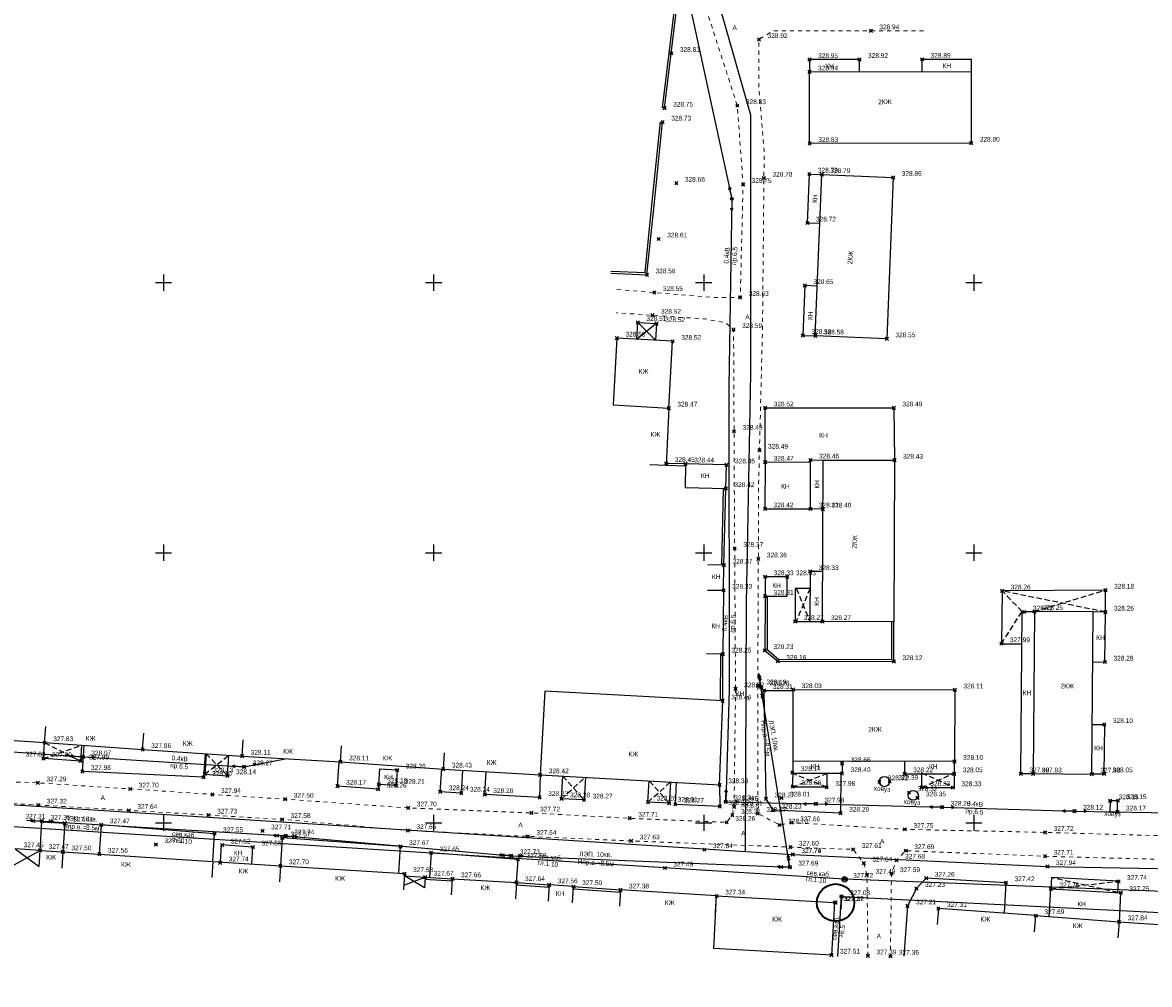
# Model space of a CAD drawing. Header units: metres. Extents: x 705573 to 711566, y 4301675 to 4311183.
# Tile 252 of 256: x 708502 to 708711, y 4310701 to 4310880. Entities that reach past the tile are written whole.
import ezdxf

# ---------------------------------------------------------------- set-up
doc = ezdxf.new("R2010")
doc.units = ezdxf.units.M
doc.header["$LTSCALE"] = 0.5
doc.header["$PDMODE"] = 35
doc.header["$PDSIZE"] = 0.3
for name, pattern in [('Auto_Street_NotBorder_Line_m1', [3, 1.5, -1.5]), ('ДОРОГИ_СТРОЯЩ', [9, 8, -1]), ('НАВЕС_ОПОРЫ', [3, 2, -1])]:
    doc.linetypes.add(name, pattern=pattern)
for name, color, linetype in [('(001) Сетка', 92, 'Continuous'), ('(004) Точки рельефа', 7, 'Continuous'), ('(007) Здания', 7, 'Continuous'), ('(011) Колодцы', 7, 'Continuous'), ('(017) Канализация', 33, 'KANALIS_K_1'), ('(019) Связь', 3, 'ИК_КАБ_СВЯЗИ'), ('(022) Возд. Линии', 7, 'Continuous'), ('(025) Дорога', 7, 'Continuous'), ('(027) Гидрография', 7, 'Continuous'), ('(040) Ограда', 7, 'Continuous')]:
    doc.layers.add(name, color=color, linetype=linetype)
doc.layers.add('AUTO#_ROADS_EXIST_L', color=7, linetype='Continuous', lineweight=15, true_color=0x000000)
doc.styles.add('BM-431', font='txt')
doc.styles.add('D-431', font='txt')
doc.styles.add('P-131', font='txt')
doc.styles.get("Standard").update_dxf_attribs({"font": 'times.ttf'})
doc.linetypes.add('KANALIS_K_1', pattern='A,1,[">",Standard,S=1.8,R=0,X=-0.9,Y=-0.9],3,-1,["К",Standard,S=1.8,R=0,X=-0.9,Y=-0.9],-1,10', length=16)
doc.linetypes.add('ИК_КАБ_СВЯЗИ', pattern='A,4,["o",Standard,S=0.5,R=0,X=0,Y=-0.125],4,-2', length=10)
doc.linetypes.add('ОГРАДА_ГЛИН', pattern='A,4,["|",Standard,S=0.8,R=0,X=0,Y=-0.8],0.5,["|",Standard,S=0.8,R=0,X=0,Y=-0.8],3.5', length=8)
doc.linetypes.add('ОГРАДА_М_1М', pattern='A,2.5,["о",Standard,S=1,R=0,X=0,Y=-0.35],0.5,["0",Standard,S=0.5,R=0,X=-0.3,Y=-0.25],2.5', length=5.5)

# ---------------------------------------------------------------- blocks, each defined once
blk = doc.blocks.new('strela1')
at = {"layer": '(022) Возд. Линии'}
for p, q in [((-2, 0), (-1.5, 0.25)), ((0, 0), (-2, 0)), ((-2, 0), (-1.5, -0.25)), ((-1.5, 0), (-1, 0.25)), ((-1.5, 0), (-1, -0.25))]:
    blk.add_line(p, q, dxfattribs=at)
blk = doc.blocks.new('strela2')
at = {"layer": '(022) Возд. Линии'}
for p, q in [((0, 0), (2, 0)), ((1.5, 0), (1, 0.25)), ((1.5, 0), (1, -0.25)), ((2, 0), (1.5, 0.25)), ((2, 0), (1.5, -0.25))]:
    blk.add_line(p, q, dxfattribs=at)
blk = doc.blocks.new('STOLB')
at = {"layer": '(022) Возд. Линии'}
blk.add_circle((0, 0), 0.25, dxfattribs=at)
blk = doc.blocks.new('S1')
at = {"layer": '(022) Возд. Линии'}
for p, q in [((-2, 0), (-1.5, 0.25)), ((-2, 0), (-1.5, -0.25)), ((0, 0), (-2, 0))]:
    blk.add_line(p, q, dxfattribs=at)
blk = doc.blocks.new('S2')
at = {"layer": '(022) Возд. Линии'}
for p, q in [((0, 0), (2, 0)), ((2, 0), (1.5, 0.25)), ((2, 0), (1.5, -0.25))]:
    blk.add_line(p, q, dxfattribs=at)
blk = doc.blocks.new('SS')
at = {"layer": '(022) Возд. Линии'}
blk.add_circle((0, 0), 0.25, dxfattribs=at)
blk = doc.blocks.new('sv')
at = {"layer": '(022) Возд. Линии'}
blk.add_circle((0, 0), 0.25, dxfattribs=at)
blk = doc.blocks.new('s3')
at = {"layer": '(022) Возд. Линии'}
h = blk.add_hatch(dxfattribs=at)
h.set_pattern_fill('ANSI31', color=256, scale=0.01, angle=180, style=0)
h.set_pattern_definition([(225, (0.1, 0), (0.02245064, -0.02245064), [])])
edge = h.paths.add_edge_path()
edge.add_arc((-1.9, 0), 0.1, 0, 360)
blk.add_lwpolyline([(0, 0), (-2, 0)], dxfattribs=at)
blk.add_circle((-1.9, 0), 0.1, dxfattribs=at)
blk = doc.blocks.new('s4')
at = {"layer": '(022) Возд. Линии'}
h = blk.add_hatch(dxfattribs=at)
h.set_pattern_fill('ANSI31', color=256, scale=0.01, style=0)
h.set_pattern_definition([(45, (-0.1, 0), (-0.02245064, 0.02245064), [])])
edge = h.paths.add_edge_path()
edge.add_arc((1.9, 0), 0.1, 0, 360)
blk.add_lwpolyline([(0, 0), (2, 0)], dxfattribs=at)
blk.add_circle((1.9, 0), 0.1, dxfattribs=at)
blk = doc.blocks.new('Setka')
at = {"layer": '(001) Сетка'}
for p, q in [((-1.5, 0), (1.5, 0)), ((0, 1.5), (0, -1.5))]:
    blk.add_line(p, q, dxfattribs=at)

msp = doc.modelspace()

# ---------------------------------------------------------------- linework, layer by layer
at = {"layer": '(007) Здания'}
for points in [[(708657.3, 4310870.41), (708657.3, 4310872.72), (708648.04, 4310872.7), (708648.05, 4310870.4)], [(708668.88, 4310870.44), (708668.88, 4310872.74), (708677.95, 4310872.75), (708677.95, 4310870.45)], [(708649.95, 4310842.34), (708647.65, 4310842.43), (708648.01, 4310851.5), (708650.31, 4310851.41)], [(708649.49, 4310830.77), (708647.18, 4310830.86), (708646.82, 4310821.62), (708649.12, 4310821.53)], [(708650.51, 4310789.49), (708648.21, 4310789.5), (708648.24, 4310798.57), (708650.54, 4310798.56)], [(708650.47, 4310777.91), (708648.16, 4310777.92), (708648.13, 4310768.67), (708650.44, 4310768.66)], [(708648.15, 4310774.77), (708645.41, 4310774.78), (708645.39, 4310768.68), (708648.13, 4310768.67)]]:
    msp.add_lwpolyline(points, dxfattribs=at)
for points in [[(708677.98, 4310857.22), (708648.07, 4310857.16), (708648.05, 4310870.4), (708677.95, 4310870.45)], [(708663.54, 4310850.88), (708662.35, 4310821), (708649.12, 4310821.53), (708650.31, 4310851.41)], [(708648.21, 4310789.5), (708648.24, 4310798.13), (708639.83, 4310798.16), (708639.8, 4310789.53)], [(708663.77, 4310798.52), (708663.68, 4310768.62), (708650.44, 4310768.66), (708650.54, 4310798.56)], [(708639.83, 4310776.97), (708639.81, 4310773.37), (708643.92, 4310773.35), (708643.93, 4310776.95)]]:
    msp.add_lwpolyline(points, close=True, dxfattribs=at)
for points, elevation in [([(708616.09, 4310820.92), (708616.27, 4310824.02), (708619.74, 4310823.82), (708619.56, 4310820.72)], 327.53), ([(708702.81, 4310770.41), (708702.84, 4310774.49), (708683.69, 4310774.33), (708683.56, 4310764.57), (708687.33, 4310764.54)], 327.99), ([(708689.45, 4310740.46), (708687.14, 4310740.48), (708687.38, 4310770.55), (708689.68, 4310770.53)], 327.99), ([(708700.46, 4310761.18), (708702.73, 4310761.17), (708702.8, 4310770.43), (708700.53, 4310770.45)], 328.25), ([(708700.37, 4310749.62), (708702.62, 4310749.61), (708702.55, 4310740.41), (708700.3, 4310740.43)], 327.98), ([(708513.29, 4310745.77), (708513.09, 4310742.85), (708506.27, 4310743.32), (708506.47, 4310746.25)], 327.53), ([(708536.36, 4310744.19), (708536.1, 4310740.41), (708540.31, 4310740.12), (708540.58, 4310743.91)], 328.13), ([(708654.06, 4310742.82), (708654.06, 4310740.52), (708644.99, 4310740.53), (708644.99, 4310742.83)], 328.03), ([(708665.64, 4310742.8), (708665.64, 4310740.49), (708674.89, 4310740.47), (708674.9, 4310742.78)], 328.03), ([(708606.55, 4310739.83), (708606.31, 4310735.64), (708602.15, 4310735.87), (708602.38, 4310740.06)], 328.28), ([(708622.29, 4310738.96), (708622.07, 4310735.02), (708618.14, 4310735.23), (708618.36, 4310739.18)], 328.26), ([(708651.22, 4310740.52), (708651.22, 4310737.98), (708644.87, 4310737.99), (708644.99, 4310740.53)], 328.11), ([(708668.8, 4310740.67), (708668.8, 4310737.93), (708674.9, 4310737.93), (708674.91, 4310740.66)], 328.11), ([(708544.81, 4310723.8), (708545.01, 4310726.93), (708539.13, 4310727.32), (708538.93, 4310724.18)], 327.47), ([(708705.11, 4310718.51), (708705.22, 4310720.58), (708692.81, 4310721.26), (708692.7, 4310719.19)], 327.75), ([(708692.42, 4310714.04), (708692.7, 4310719.19), (708705.63, 4310718.48), (708705.33, 4310713.09)], 327.75)]:
    msp.add_lwpolyline(points, dxfattribs=dict(at, elevation=elevation))
at = {"layer": '(007) Здания', "flags": 128}
for points, elevation in [([(708619.74, 4310823.82), (708616.09, 4310820.92)], 327.53), ([(708616.27, 4310824.02), (708619.56, 4310820.72)], 327.53), ([(708621.99, 4310808.18), (708621.99, 4310808.18), (708621.5, 4310797.53), (708618.51, 4310797.67)], 327.53), ([(708632.15, 4310774.45), (708632.2, 4310779.1), (708629.2, 4310779.14)], 327.53), ([(708629.15, 4310774.49), (708632.15, 4310774.45), (708632, 4310762.65), (708629, 4310762.69)], 327.53), ([(708488.75, 4310747.43), (708506.47, 4310746.25), (708506.67, 4310749.24)], 327.53), ([(708506.47, 4310746.25), (708524.61, 4310744.98), (708524.82, 4310747.98)], 327.53), ([(708524.61, 4310744.98), (708543.01, 4310743.75), (708543.21, 4310746.74)], 327.53), ([(708543.01, 4310743.75), (708561.24, 4310742.68), (708561.42, 4310745.68)], 327.53), ([(708561.24, 4310742.68), (708580.27, 4310741.36), (708580.48, 4310744.35)], 327.53), ([(708580.27, 4310741.36), (708598.2, 4310740.29), (708598.2, 4310740.29)], 327.53), ([(708500.8, 4310723.61), (708505.63, 4310726.31), (708500.99, 4310726.6), (708505.44, 4310723.31)], 327.23), ([(708505.44, 4310723.31), (708505.63, 4310726.31), (708509.84, 4310726.04), (708509.65, 4310723.04)], 327.47), ([(708509.84, 4310726.04), (708537.59, 4310724.27), (708537.4, 4310721.27)], 327.47), ([(708537.59, 4310724.27), (708550.1, 4310723.47), (708549.91, 4310720.47)], 327.47), ([(708550.1, 4310723.47), (708573.08, 4310722), (708572.89, 4310719.01)], 327.47), ([(708572.95, 4310719.85), (708576.89, 4310721.35)], 327.47), ([(708573.06, 4310721.6), (708576.89, 4310721.35), (708576.76, 4310719.36), (708573.06, 4310721.6)], 327.47), ([(708581.78, 4310718.06), (708581.96, 4310721.05), (708593.79, 4310720.35), (708593.62, 4310717.36)], 327.47), ([(708604.17, 4310716.61), (708604.38, 4310719.6), (708599.86, 4310719.92), (708599.65, 4310716.93)], 327.47), ([(708630.66, 4310714.88), (708630.85, 4310717.87), (708613.04, 4310718.99), (708612.85, 4310716)], 327.38), ([(708689.71, 4310711.24), (708689.93, 4310714.23), (708671.89, 4310715.56), (708671.67, 4310712.57)], 327.84), ([(708689.93, 4310714.23), (708705.33, 4310713.09), (708705.11, 4310710.1)], 327.84), ([(708705.33, 4310713.09), (708730.02, 4310711.43), (708729.82, 4310708.43)], 327.75)]:
    msp.add_lwpolyline(points, dxfattribs=dict(at, elevation=elevation))
at = {"layer": '(007) Здания'}
for points, elevation in [([(708621.99, 4310808.18), (708622.71, 4310820.54), (708612.4, 4310821.14), (708611.68, 4310808.78)], 327.53), ([(708632.55, 4310793.28), (708632.66, 4310797.66), (708625.11, 4310797.84), (708625.01, 4310793.47)], 327.53), ([(708689.68, 4310770.53), (708689.45, 4310740.51), (708700.3, 4310740.43), (708700.53, 4310770.45)], 328.25), ([(708645.01, 4310756.07), (708674.92, 4310756.02), (708674.9, 4310742.78), (708644.99, 4310742.83)], 328.03), ([(708598.2, 4310740.29), (708631.41, 4310738.46), (708631.97, 4310753.97), (708599.05, 4310755.79)], 327.53), ([(708571.74, 4310741.19), (708571.54, 4310738.3), (708568.31, 4310738.52), (708568.51, 4310741.41)], 328.26), ([(708630.85, 4310717.87), (708652.64, 4310716.67), (708652.1, 4310706.93), (708630.32, 4310708.13)], 327.34)]:
    msp.add_lwpolyline(points, close=True, dxfattribs=dict(at, elevation=elevation))
at = {"layer": '(007) Здания', "flags": 128}
msp.add_lwpolyline([(708639.83, 4310798.16), (708639.83, 4310808.22), (708663.65, 4310808.22), (708663.77, 4310798.52)], dxfattribs=at)
at = {"layer": '(007) Здания', "linetype": 'НАВЕС_ОПОРЫ'}
for points, elevation in [([(708648.15, 4310774.77), (708645.58, 4310768.66)], 0.08), ([(708645.6, 4310774.76), (708648.13, 4310768.67)], 0.08), ([(708687.38, 4310770.55), (708683.69, 4310774.33)], 327.99), ([(708702.8, 4310770.43), (708683.69, 4310774.33)], 328.25), ([(708689.68, 4310770.53), (708702.84, 4310774.49)], 327.99), ([(708683.56, 4310764.57), (708687.38, 4310770.55)], 327.99), ([(708506.27, 4310743.32), (708513.29, 4310745.77)], 327.53), ([(708506.47, 4310746.25), (708513.09, 4310742.85)], 327.53), ([(708536.1, 4310740.41), (708540.58, 4310743.91)], 328.13), ([(708536.36, 4310744.19), (708540.31, 4310740.12)], 328.13), ([(708602.15, 4310735.87), (708606.55, 4310739.83)], 328.28), ([(708602.38, 4310740.06), (708606.31, 4310735.64)], 328.28), ([(708622.07, 4310735.02), (708618.36, 4310739.18)], 328.26), ([(708644.87, 4310737.99), (708651.22, 4310740.52)], 328.11), ([(708651.22, 4310737.98), (708644.99, 4310740.53)], 328.11), ([(708668.8, 4310740.67), (708674.9, 4310737.93)], 328.11), ([(708668.8, 4310737.93), (708674.91, 4310740.66)], 328.11), ([(708618.14, 4310735.23), (708622.29, 4310738.96)], 328.26), ([(708692.7, 4310719.19), (708705.22, 4310720.58)], 327.75), ([(708705.11, 4310718.51), (708692.81, 4310721.26)], 327.75)]:
    msp.add_lwpolyline(points, dxfattribs=dict(at, elevation=elevation))
at = {"layer": '(011) Колодцы', "elevation": 327.49}
for points in [[(708654.54, 4310720.95), (708654.11, 4310720.7)], [(708654.54, 4310720.95), (708654.54, 4310721.45)], [(708654.54, 4310720.95), (708654.98, 4310720.7)]]:
    msp.add_lwpolyline(points, dxfattribs=at)
at = {"layer": '(011) Колодцы'}
msp.add_circle((708654.54, 4310720.95, 327.49), 0.5, dxfattribs=at)
at = {"layer": '(017) Канализация', "linetype": 'KANALIS_K_1', "flags": 128}
msp.add_lwpolyline([(708586.45, 4311027.01), (708597.44, 4310984.86), (708607.35, 4310957.03), (708616.68, 4310926.65), (708623.15, 4310907.39), (708631.86, 4310880.84), (708637.13, 4310862.47), (708637.13, 4310814.53), (708636.31, 4310772.09), (708636.16, 4310726.13)], dxfattribs=at)
at = {"layer": '(017) Канализация', "linetype": 'KANALIS_K_1', "elevation": 327.94, "flags": 128}
msp.add_lwpolyline([(708378.1, 4310845.98), (708372.87, 4310784.1), (708369.62, 4310743.16), (708644.93, 4310725.57), (708692.08, 4310723.32), (708746.15, 4310722.33), (708878.28, 4310715.98)], dxfattribs=at)
at = {"layer": '(019) Связь', "elevation": 327.49, "flags": 128}
msp.add_lwpolyline([(708847.34, 4310713.49), (708654.54, 4310720.95), (708654.54, 4310720.95), (708376.16, 4310738.5), (708358.89, 4310739.3)], dxfattribs=at)
at = {"layer": '(019) Связь', "color": 0, "linetype": 'Continuous', "elevation": 325.73, "flags": 128}
msp.add_lwpolyline([(708653.29, 4310706.68), (708653.96, 4310717.75), (708849.35, 4310707.95)], dxfattribs=at)
at = {"layer": '(022) Возд. Линии', "flags": 128}
for points, elevation in [([(708636.21, 4311071.69), (708573.83, 4311049.49), (708585.93, 4311014.66), (708595.33, 4310977.45), (708607.07, 4310943.14), (708624.51, 4310888.97), (708633.69, 4310846.91), (708633.11, 4310812.11), (708633.17, 4310755.94), (708632.53, 4310735.31), (708649.22, 4310734.91), (708672.57, 4310734.29), (708697.09, 4310733.57), (708718.38, 4310733.2), (708749.36, 4310732.3), (708776.97, 4310731.53), (708807.7, 4310730.49), (708839.1, 4310729.9), (708840.03, 4310756.15)], 328.34), ([(708503.1, 4310731.89), (708505.97, 4310731.71), (708551.09, 4310728.98), (708592.84, 4310725.32), (708644.38, 4310723.22), (708639.06, 4310756.57), (708638.66, 4310759.13)], 328.26), ([(708400.13, 4310717.96), (708400.89, 4310735.33), (708413.34, 4310750.76), (708513.52, 4310743.62), (708543.41, 4310741.79), (708551, 4310743.28)], 328.27)]:
    msp.add_lwpolyline(points, dxfattribs=dict(at, elevation=elevation))
at = {"layer": '(027) Гидрография', "color": 0, "linetype": 'ByBlock', "elevation": 328.17}
msp.add_lwpolyline([(708705.04, 4310733.43), (708705.08, 4310735.46), (708703.67, 4310735.49), (708703.63, 4310733.46)], close=True, dxfattribs=at)
at = {"layer": '(027) Гидрография', "color": 0, "linetype": 'ByBlock'}
for centre, radius in [((708661.93, 4310739.05, 328.32), 0.953), ((708667.23, 4310736.5, 328.32), 0.923)]:
    msp.add_circle(centre, radius, dxfattribs=at)
at = {"layer": '(040) Ограда', "linetype": 'ОГРАДА_ГЛИН', "flags": 128}
for points in [[(708620.82, 4310863.74), (708623.31, 4310884.03), (708623.49, 4310886.05), (708622.36, 4310890.95)], [(708611.27, 4310833.53), (708617.6, 4310833.25), (708618.88, 4310845.72), (708620.46, 4310861.17)], [(708640.21, 4310773.36), (708640.18, 4310763.48), (708642.31, 4310761.71), (708663.26, 4310761.66), (708663.28, 4310768.62)]]:
    msp.add_lwpolyline(points, dxfattribs=at)
at = {"layer": '(040) Ограда', "flags": 128}
for points in [[(708621.21, 4310863.69), (708623.7, 4310883.99), (708623.89, 4310886.08), (708622.75, 4310891.04)], [(708611.25, 4310833.13), (708617.96, 4310832.83), (708619.28, 4310845.68), (708620.86, 4310861.12)], [(708639.81, 4310773.37), (708639.78, 4310763.29), (708642.16, 4310761.31), (708663.66, 4310761.26), (708663.68, 4310768.62)]]:
    msp.add_lwpolyline(points, dxfattribs=at)
at = {"layer": '(040) Ограда', "linetype": 'ОГРАДА_ГЛИН', "flags": 128}
for points, elevation in [([(708625.1, 4310797.44), (708621.5, 4310797.53)], 327.53), ([(708625.11, 4310797.84), (708621.52, 4310797.93)], 327.53), ([(708631.8, 4310779.11), (708632.15, 4310793.29)], 327.53), ([(708631.57, 4310753.98), (708631.6, 4310762.65)], 327.53), ([(708576.89, 4310721.35), (708581.96, 4310721.05)], 327.47), ([(708593.79, 4310720.35), (708599.86, 4310719.92)], 327.47), ([(708604.38, 4310719.6), (708613.04, 4310718.99)], 327.47)]:
    msp.add_lwpolyline(points, dxfattribs=dict(at, elevation=elevation))
at = {"layer": '(040) Ограда', "flags": 128}
for points, elevation in [([(708632.2, 4310779.1), (708632.55, 4310793.28)], 327.53), ([(708631.97, 4310753.97), (708632, 4310762.65)], 327.53), ([(708576.86, 4310720.95), (708581.93, 4310720.65)], 327.47), ([(708593.76, 4310719.95), (708599.83, 4310719.52)], 327.47), ([(708604.35, 4310719.2), (708613.02, 4310718.59)], 327.47)]:
    msp.add_lwpolyline(points, dxfattribs=dict(at, elevation=elevation))
at = {"layer": '(040) Ограда', "linetype": 'ОГРАДА_М_1М', "flags": 128}
for points, elevation in [([(708653.81, 4310740.52), (708653.8, 4310733.19), (708641.29, 4310733.76), (708639.99, 4310735.83), (708639.67, 4310755.91), (708645.01, 4310755.9)], 328.31), ([(708536.18, 4310744.2), (708535.89, 4310739.83), (708513.45, 4310740.92), (708513.78, 4310745.74)], 328.13), ([(708568.31, 4310738.52), (708568.2, 4310737.61), (708560.69, 4310738.18), (708561, 4310742.7)], 328.18), ([(708583.84, 4310741.15), (708583.59, 4310736.9), (708579.7, 4310737.16), (708579.99, 4310741.38)], 328.24), ([(708598.2, 4310740.29), (708598.09, 4310736.09), (708587.93, 4310736.64), (708588.18, 4310740.89)], 328.27), ([(708631.41, 4310738.46), (708631.43, 4310734.43), (708623.21, 4310734.83), (708623.43, 4310738.9)], 328.27), ([(708505.63, 4310726.31), (708505.98, 4310731.6), (708510.19, 4310731.33), (708509.84, 4310726.04)], 327.47), ([(708537.59, 4310724.27), (708537.92, 4310729.4), (708516.94, 4310731.04), (708516.59, 4310725.61)], 327.47), ([(708572.01, 4310722.07), (708572.33, 4310727.03), (708550.42, 4310728.6), (708550.1, 4310723.47)], 327.57), ([(708593.79, 4310720.35), (708594.09, 4310724.65), (708577.99, 4310725.85), (708577.72, 4310721.3)], 327.65), ([(708684.11, 4310714.66), (708684.42, 4310720.33), (708669.63, 4310721.15), (708667.84, 4310719.26), (708666.19, 4310716.04), (708665.52, 4310706.7)], 327.21)]:
    msp.add_lwpolyline(points, dxfattribs=dict(at, elevation=elevation))
at = {"color": 2, "lineweight": 35}
msp.add_circle((708652.87, 4310716.64, 327.32), 3.45, dxfattribs=at)
at = {"color": 0, "linetype": 'ByBlock', "lineweight": -2, "transparency": 16777216}
for p in [(708659.39, 4310878.02, 328.94), (708638.69, 4310876.4, 328.92), (708622.46, 4310873.84, 328.81), (708648.04, 4310872.7, 328.95), (708657.3, 4310872.72, 328.92), (708668.88, 4310872.74, 328.89), (708648.05, 4310870.4, 328.94), (708634.68, 4310864.16, 328.83), (708621.21, 4310863.69, 328.75), (708620.86, 4310861.12, 328.73), (708648.07, 4310857.16, 328.83), (708677.98, 4310857.22, 328.8), (708648.01, 4310851.5, 328.79), (708623.39, 4310849.81, 328.68), (708635.75, 4310849.58, 328.75), (708639.6, 4310850.74, 328.78), (708650.31, 4310851.41, 328.79), (708663.54, 4310850.88, 328.86), (708647.65, 4310842.43, 328.72), (708620.13, 4310839.48, 328.61), (708617.96, 4310832.83, 328.56), (708647.18, 4310830.86, 328.65), (708619.32, 4310829.58, 328.55), (708635.22, 4310828.66, 328.63), (708618.97, 4310825.36, 328.52), (708616.27, 4310824.02, 328.51), (708619.74, 4310823.82, 328.52), (708633.99, 4310822.71, 328.59), (708612.4, 4310821.14, 328.5), (708622.71, 4310820.54, 328.52), (708646.82, 4310821.62, 328.58), (708649.12, 4310821.53, 328.58), (708662.35, 4310821, 328.55), (708621.99, 4310808.18, 328.47), (708639.83, 4310808.22, 328.52), (708663.65, 4310808.22, 328.49), (708634.07, 4310803.87, 328.49), (708638.78, 4310800.39, 328.49), (708621.52, 4310797.93, 328.45), (708625.11, 4310797.84, 328.44), (708632.66, 4310797.66, 328.45), (708639.83, 4310798.16, 328.47), (708648.24, 4310798.57, 328.46), (708663.77, 4310798.52, 328.43), (708632.55, 4310793.28, 328.42), (708639.8, 4310789.53, 328.42), (708648.21, 4310789.5, 328.41), (708650.51, 4310789.49, 328.4), (708634.19, 4310782.22, 328.37), (708632.2, 4310779.1, 328.37), (708638.57, 4310780.27, 328.36), (708639.83, 4310776.97, 328.33), (708643.93, 4310776.95, 328.33), (708648.16, 4310777.92, 328.33), (708632.15, 4310774.45, 328.33), (708683.69, 4310774.33, 328.26), (708702.84, 4310774.49, 328.18), (708639.81, 4310773.37, 328.31), (708687.81, 4310770.43, 328.72), (708689.68, 4310770.53, 328.25), (708702.81, 4310770.41, 328.26), (708645.39, 4310768.68, 328.27), (708650.44, 4310768.66, 328.27), (708683.56, 4310764.57, 327.99), (708632, 4310762.65, 328.25), (708639.78, 4310763.29, 328.23), (708642.16, 4310761.31, 328.16), (708663.66, 4310761.26, 328.12), (708702.73, 4310761.17, 328.28), (708634.35, 4310756.21, 328.22), (708638.47, 4310756.76, 328.19), (708639.06, 4310756.57, 328.26), (708639.67, 4310755.91, 328.31), (708645.01, 4310756.07, 328.03), (708674.93, 4310756.02, 328.11), (708631.97, 4310753.97, 328.44), (708702.62, 4310749.61, 328.1), (708506.47, 4310746.25, 327.83), (708506.24, 4310743.28, 327.9), (708513.52, 4310743.62, 328.07), (708524.61, 4310744.98, 327.86), (708543.01, 4310743.75, 328.11), (708513.09, 4310742.85, 327.99), (708513.45, 4310740.92, 327.98), (708543.41, 4310741.79, 328.27), (708561.24, 4310742.68, 328.11), (708571.74, 4310741.19, 328.26), (708580.27, 4310741.36, 328.43), (708654.07, 4310742.38, 328.66), (708674.9, 4310742.78, 328.1), (708505.21, 4310738.81, 327.29), (708535.89, 4310739.83, 328.1), (708536.1, 4310740.45, 328.13), (708540.31, 4310740.12, 328.14), (708598.2, 4310740.29, 328.42), (708644.87, 4310740.71, 328.14), (708654.06, 4310740.52, 328.4), (708660.97, 4310739.01, 328.32), (708662.88, 4310739.09, 328.39), (708665.64, 4310740.49, 328.22), (708674.83, 4310740.48, 328.05), (708687.14, 4310740.48, 327.9), (708689.45, 4310740.47, 327.93), (708700.3, 4310740.43, 327.98), (708702.58, 4310740.48, 328.05), (708522.31, 4310737.67, 327.7), (708560.69, 4310738.18, 328.17), (708568.2, 4310737.61, 328.26), (708568.31, 4310738.52, 328.18), (708571.54, 4310738.34, 328.21), (708579.7, 4310737.16, 328.24), (708583.59, 4310736.9, 328.24), (708631.41, 4310738.46, 328.38), (708644.93, 4310738.11, 328.66), (708651.22, 4310737.98, 327.98), (708666.45, 4310736.99, 328.32), (708668.8, 4310737.93, 328.33), (708674.58, 4310737.91, 328.33), (708505.28, 4310734.71, 327.32), (708537.51, 4310736.67, 327.94), (708550.98, 4310735.78, 327.5), (708587.93, 4310736.64, 328.27), (708598.09, 4310736.09, 328.23), (708602.15, 4310735.85, 328.28), (708606.31, 4310735.64, 328.27), (708618.14, 4310735.25, 328.26), (708622.07, 4310735.02, 328.31), (708623.21, 4310734.83, 328.27), (708632.53, 4310735.31, 328.34), (708639.99, 4310735.83, 328.27), (708642.85, 4310736, 328.01), (708649.22, 4310734.91, 327.98), (708668.02, 4310736.02, 328.35), (708703.67, 4310735.49, 328.13), (708705.15, 4310735.51, 328.15), (708522.05, 4310733.72, 327.64), (708536.82, 4310732.85, 327.73), (708573.77, 4310734.17, 327.7), (708596.58, 4310733.24, 327.72), (708631.43, 4310734.43, 328.35), (708633.76, 4310732.84, 328.31), (708634.09, 4310734.36, 328.31), (708638.45, 4310733.15, 328.27), (708641.29, 4310733.76, 328.23), (708653.8, 4310733.19, 328.29), (708672.57, 4310734.29, 328.29), (708697.09, 4310733.57, 328.12), (708705.04, 4310733.43, 328.17), (708505.97, 4310731.71, 327.35), (708510.19, 4310731.33, 327.41), (708516.94, 4310731.04, 327.47), (708550.42, 4310732.04, 327.58), (708614.76, 4310732.25, 327.71), (708632.71, 4310731.5, 328.26), (708642.51, 4310731, 328.13), (708644.72, 4310731.43, 327.65), (708537.92, 4310729.4, 327.55), (708546.81, 4310729.93, 327.71), (708550.42, 4310728.6, 327.57), (708551.09, 4310728.98, 327.74), (708573.7, 4310729.99, 327.65), (708595.92, 4310728.9, 327.64), (708665.7, 4310730.2, 327.75), (708691.64, 4310729.64, 327.72), (708505.63, 4310726.31, 327.47), (708527.06, 4310727.39, 327.6), (708539.31, 4310727.29, 327.52), (708545.01, 4310726.93, 327.56), (708572.33, 4310727.03, 327.67), (708615.03, 4310728.06, 327.63), (708628.58, 4310726.44, 327.84), (708644.49, 4310726.91, 327.6), (708656.12, 4310726.49, 327.61), (708509.84, 4310726.04, 327.5), (708516.59, 4310725.61, 327.56), (708577.99, 4310725.85, 327.65), (708592.84, 4310725.32, 327.73), (708594.09, 4310724.65, 327.58), (708644.93, 4310725.57, 327.76), (708644.95, 4310725.56, 327.74), (708664.14, 4310724.49, 327.68), (708665.85, 4310726.25, 327.69), (708691.63, 4310725.22, 327.71), (708538.95, 4310724, 327.74), (708550.1, 4310723.47, 327.7), (708621.25, 4310723.05, 327.49), (708644.38, 4310723.22, 327.69), (708658.08, 4310723.96, 327.64), (708692.08, 4310723.32, 327.94), (708573.08, 4310722, 327.63), (708576.89, 4310721.35, 327.67), (708581.96, 4310721.05, 327.66), (708593.79, 4310720.35, 327.64), (708654.54, 4310720.95, 327.72), (708658.67, 4310721.72, 327.49), (708663.21, 4310722, 327.59), (708669.63, 4310721.15, 327.26), (708684.42, 4310720.33, 327.42), (708705.22, 4310720.58, 327.74), (708599.86, 4310719.92, 327.56), (708604.38, 4310719.6, 327.5), (708613.04, 4310718.99, 327.38), (708667.84, 4310719.26, 327.23), (708692.7, 4310719.19, 327.75), (708705.66, 4310718.48, 327.75), (708630.85, 4310717.87, 327.34), (708652.71, 4310716.67, 327.17), (708652.87, 4310716.64, 327.32), (708653.96, 4310717.75, 327.07), (708666.19, 4310716.04, 327.21), (708671.89, 4310715.56, 327.31), (708689.93, 4310714.23, 327.69), (708705.33, 4310713.09, 327.84), (708652.1, 4310706.93, 327.51), (708658.86, 4310706.78, 327.39), (708663.02, 4310706.7, 327.36)]:
    msp.add_point(p, dxfattribs=at)
at = {"layer": 'AUTO#_ROADS_EXIST_L', "color": 0, "linetype": 'Auto_Street_NotBorder_Line_m1', "lineweight": 15, "flags": 128}
for points in [[(708612.4, 4310830.15), (708630.45, 4310828.66), (708633.7, 4310828.66), (708635.22, 4310828.66), (708635.75, 4310849.58), (708634.68, 4310864.16), (708629.21, 4310881.15), (708626.04, 4310891.01), (708610.36, 4310937.07), (708598.46, 4310970.95), (708596.04, 4310971.6), (708581.57, 4310966.5)], [(708669.17, 4310878.02), (708641.29, 4310878.02), (708638.69, 4310876.4), (708638.69, 4310867.35), (708639.65, 4310855.91), (708639.65, 4310855.91), (708639.35, 4310823.29), (708638.63, 4310794.4), (708638.47, 4310756.76)], [(708634.35, 4310756.21), (708634.12, 4310793.94), (708634.12, 4310793.94), (708633.99, 4310822.71), (708632.54, 4310823.97), (708628.68, 4310824.67), (708612.33, 4310825.83)]]:
    msp.add_lwpolyline(points, dxfattribs=at)
for points, elevation in [([(708414.27, 4310845.3), (708410.11, 4310845.3), (708405.24, 4310843.99), (708403.19, 4310841.46), (708398.39, 4310775.63), (708396.03, 4310745.08), (708431.67, 4310742.61), (708456.82, 4310741.78), (708483.94, 4310739.64), (708505.21, 4310738.81), (708550.98, 4310735.78), (708573.77, 4310734.17), (708596.58, 4310733.24), (708614.76, 4310732.25), (708632.71, 4310731.5), (708633.76, 4310732.84), (708634.09, 4310734.36), (708634.35, 4310756.21)], 327.29), ([(708638.47, 4310756.76), (708638.45, 4310733.15), (708642.51, 4310731), (708644.72, 4310731.43), (708665.7, 4310730.2), (708691.64, 4310729.64), (708729.03, 4310728.55), (708773.66, 4310726.95), (708781.45, 4310726.43), (708783.35, 4310729.43), (708783.39, 4310746.72)], 328.19)]:
    msp.add_lwpolyline(points, dxfattribs=dict(at, elevation=elevation))
at = {"layer": 'AUTO#_ROADS_EXIST_L', "linetype": 'Auto_Street_NotBorder_Line_m1', "lineweight": 15, "flags": 128}
for points, elevation in [([(708658.86, 4310706.78), (708658.67, 4310721.72), (708658.08, 4310723.96), (708656.12, 4310726.49), (708644.49, 4310726.91), (708615.03, 4310728.06), (708595.92, 4310728.9), (708573.7, 4310729.99), (708550.42, 4310732.04), (708505.28, 4310734.71), (708484.09, 4310735.83), (708456.42, 4310737.76), (708431.99, 4310738.64), (708398.07, 4310740.14), (708397.3, 4310722.6)], 327.39), ([(708854.41, 4310701.49), (708854.81, 4310708.3), (708854.4, 4310716.49), (708852.45, 4310719.07), (708826.92, 4310720.93), (708803.97, 4310721.23), (708787.42, 4310721.87), (708772.83, 4310722.63), (708727.57, 4310724.25), (708691.63, 4310725.22), (708665.85, 4310726.25), (708664.14, 4310724.49), (708663.21, 4310722), (708663.02, 4310706.7)], 328.12)]:
    msp.add_lwpolyline(points, dxfattribs=dict(at, elevation=elevation))

# ---------------------------------------------------------------- block references
at = {"layer": '(001) Сетка'}
for p in [(708528.46, 4310831.4), (708578.46, 4310831.4), (708628.46, 4310831.4), (708678.46, 4310831.4), (708528.46, 4310781.4), (708578.46, 4310781.4), (708628.46, 4310781.4), (708678.46, 4310781.4), (708528.46, 4310731.4), (708578.46, 4310731.4), (708628.46, 4310731.4), (708678.46, 4310731.4)]:
    msp.add_blockref('Setka', p, dxfattribs=at)
at = {"layer": '(022) Возд. Линии'}
for name, p, rotation in [('S1', (708633.64, 4310847.16), 282.7599454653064), ('SS', (708633.69, 4310846.91), 282.7599454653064), ('S2', (708633.69, 4310846.66), 269.9318874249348), ('strela1', (708639.03, 4310756.81, 328.26), 279.0583738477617), ('strela2', (708639.1, 4310756.32, 328.26), 279.0583738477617), ('S1', (708513.26, 4310743.64, 328.07), 356.4857138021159), ('S2', (708513.76, 4310743.61, 328.07), 356.4857138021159), ('S1', (708543.16, 4310741.8, 328.27), 356.781564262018), ('S2', (708543.65, 4310741.83, 328.27), 11.13362084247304), ('S1', (708632.54, 4310735.56, 328.34), 268.6060834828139), ('S2', (708632.78, 4310735.3, 328.34), 358.6060834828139), ('S1', (708648.96, 4310734.91, 327.98), 358.4863695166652), ('S2', (708649.46, 4310734.9, 327.98), 358.4863695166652), ('S1', (708672.31, 4310734.3, 328.29), 358.3300761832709), ('S2', (708672.81, 4310734.28, 328.29), 358.3300761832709), ('S1', (708696.84, 4310733.58, 328.12), 358.9825442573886), ('S2', (708697.34, 4310733.57, 328.12), 358.9825442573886), ('strela1', (708505.72, 4310731.73, 327.35), 356.536832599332), ('strela2', (708506.22, 4310731.7, 327.35), 356.536832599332), ('strela1', (708550.83, 4310729, 327.74), 356.8008188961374), ('strela2', (708551.34, 4310728.96, 327.74), 354.9853812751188), ('strela1', (708592.59, 4310725.34, 327.73), 355.3378007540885), ('strela2', (708593.09, 4310725.31, 327.73), 357.6689003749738), ('strela1', (708644.34, 4310723.47, 327.69), 279.181514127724), ('strela2', (708644.13, 4310723.23, 327.69), 177.6689003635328), ('s3', (708653.95, 4310717.5, 325.73), 87.12952156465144), ('s4', (708654.21, 4310717.74, 325.73), 357.1295215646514)]:
    msp.add_blockref(name, p, dxfattribs=dict(at, rotation=rotation))
for name, p in [('STOLB', (708639.06, 4310756.57, 328.26)), ('SS', (708513.52, 4310743.62, 328.07)), ('SS', (708543.41, 4310741.79, 328.27)), ('SS', (708632.53, 4310735.31, 328.34)), ('SS', (708649.22, 4310734.91, 327.98)), ('SS', (708672.57, 4310734.29, 328.29)), ('SS', (708697.09, 4310733.57, 328.12)), ('STOLB', (708505.97, 4310731.71, 327.35)), ('STOLB', (708551.09, 4310728.98, 327.74)), ('STOLB', (708592.84, 4310725.32, 327.73)), ('STOLB', (708644.38, 4310723.22, 327.69)), ('sv', (708653.96, 4310717.75, 325.73))]:
    msp.add_blockref(name, p, dxfattribs=at)

# ---------------------------------------------------------------- texts
at = {"layer": '(004) Точки рельефа', "style": 'D-431'}
for s, p in [('328.94', (708660.97, 4310878.3, 328.94)), ('328.92', (708640.28, 4310876.68, 328.92)), ('328.81', (708624.05, 4310874.12, 328.81)), ('328.95', (708649.63, 4310872.99, 328.95)), ('328.92', (708658.88, 4310873.01, 328.92)), ('328.89', (708670.46, 4310873.02, 328.89)), ('328.94', (708649.63, 4310870.68, 328.94)), ('328.75', (708622.8, 4310863.98, 328.75)), ('328.83', (708636.27, 4310864.44, 328.83)), ('328.73', (708622.45, 4310861.41, 328.73)), ('328.83', (708649.66, 4310857.44, 328.83)), ('328.80', (708679.56, 4310857.5, 328.8)), ('328.78', (708641.19, 4310851.02, 328.78)), ('328.79', (708649.6, 4310851.78, 328.79)), ('328.79', (708651.9, 4310851.69, 328.79)), ('328.86', (708665.12, 4310851.17, 328.86)), ('328.68', (708624.98, 4310850.09, 328.68)), ('328.75', (708637.33, 4310849.86, 328.75)), ('328.72', (708649.24, 4310842.72, 328.72)), ('328.61', (708621.71, 4310839.77, 328.61)), ('328.56', (708619.54, 4310833.12, 328.56)), ('328.65', (708648.77, 4310831.15, 328.65)), ('328.55', (708620.91, 4310829.86, 328.55)), ('328.63', (708636.8, 4310828.94, 328.63)), ('328.51', (708617.86, 4310824.3, 328.51)), ('328.52', (708620.56, 4310825.65, 328.52)), ('328.52', (708621.33, 4310824.1, 328.52)), ('328.59', (708635.57, 4310823, 328.59)), ('328.58', (708648.4, 4310821.9, 328.58)), ('328.58', (708650.71, 4310821.81, 328.58)), ('328.50', (708613.98, 4310821.42, 328.5)), ('328.52', (708624.3, 4310820.82, 328.52)), ('328.55', (708663.94, 4310821.28, 328.55)), ('328.47', (708623.58, 4310808.47, 328.47)), ('328.52', (708641.41, 4310808.5, 328.52)), ('328.49', (708665.23, 4310808.5, 328.49)), ('328.49', (708635.66, 4310804.16, 328.49)), ('328.49', (708640.36, 4310800.68, 328.49)), ('328.46', (708649.82, 4310798.86, 328.46)), ('328.43', (708665.36, 4310798.81, 328.43)), ('328.45', (708623.11, 4310798.21, 328.45)), ('328.44', (708626.7, 4310798.13, 328.44)), ('328.45', (708634.25, 4310797.94, 328.45)), ('328.47', (708641.41, 4310798.44, 328.47)), ('328.42', (708634.14, 4310793.57, 328.42)), ('328.42', (708641.38, 4310789.81, 328.42)), ('328.41', (708649.79, 4310789.79, 328.41)), ('328.40', (708652.09, 4310789.78, 328.4)), ('328.37', (708635.78, 4310782.5, 328.37)), ('328.36', (708640.15, 4310780.55, 328.36)), ('328.37', (708633.79, 4310779.39, 328.37)), ('328.33', (708649.75, 4310778.2, 328.33)), ('328.33', (708641.41, 4310777.25, 328.33)), ('328.33', (708645.52, 4310777.24, 328.33)), ('328.33', (708633.73, 4310774.74, 328.33)), ('328.26', (708685.28, 4310774.62, 328.26)), ('328.18', (708704.43, 4310774.77, 328.18)), ('328.31', (708641.4, 4310773.65, 328.31)), ('328.72', (708689.4, 4310770.72, 328.72)), ('328.25', (708691.27, 4310770.81, 328.25)), ('328.26', (708704.39, 4310770.7, 328.26)), ('328.27', (708646.98, 4310768.96, 328.27)), ('328.27', (708652.03, 4310768.95, 328.27)), ('328.23', (708641.37, 4310763.58, 328.23)), ('327.99', (708685.14, 4310764.85, 327.99)), ('328.25', (708633.59, 4310762.93, 328.25)), ('328.16', (708643.75, 4310761.59, 328.16)), ('328.12', (708665.25, 4310761.54, 328.12)), ('328.28', (708704.32, 4310761.45, 328.28)), ('328.19', (708640.06, 4310757.05, 328.19)), ('328.22', (708635.94, 4310756.5, 328.22)), ('328.26', (708640.65, 4310756.85, 328.26)), ('328.31', (708641.25, 4310756.19, 328.31)), ('328.03', (708646.6, 4310756.35, 328.03)), ('328.11', (708676.52, 4310756.3, 328.11)), ('328.44', (708633.56, 4310754.26, 328.44)), ('328.10', (708704.21, 4310749.89, 328.1)), ('327.83', (708508.06, 4310746.53, 327.83)), ('327.86', (708526.19, 4310745.27, 327.86)), ('327.83', (708502.94, 4310743.69, 327.83)), ('327.90', (708507.82, 4310743.57, 327.9)), ('327.99', (708514.68, 4310743.13, 327.99)), ('328.07', (708515.1, 4310743.9, 328.07)), ('328.11', (708544.6, 4310744.03, 328.11)), ('328.11', (708562.83, 4310742.97, 328.11)), ('328.66', (708655.66, 4310742.66, 328.66)), ('328.10', (708676.48, 4310743.07, 328.1)), ('327.98', (708515.03, 4310741.2, 327.98)), ('328.13', (708537.69, 4310740.74, 328.13)), ('328.14', (708541.9, 4310740.41, 328.14)), ('328.27', (708545, 4310742.07, 328.27)), ('328.26', (708573.32, 4310741.47, 328.26)), ('328.43', (708581.85, 4310741.64, 328.43)), ('328.42', (708599.78, 4310740.58, 328.42)), ('328.14', (708646.46, 4310740.99, 328.14)), ('328.40', (708655.65, 4310740.8, 328.4)), ('328.22', (708667.23, 4310740.77, 328.22)), ('328.05', (708676.41, 4310740.77, 328.05)), ('327.90', (708688.73, 4310740.76, 327.9)), ('327.93', (708691.04, 4310740.75, 327.93)), ('327.98', (708701.89, 4310740.72, 327.98)), ('328.05', (708704.17, 4310740.77, 328.05)), ('327.29', (708506.8, 4310739.09, 327.29)), ('328.10', (708537.47, 4310740.11, 328.1)), ('328.17', (708562.27, 4310738.47, 328.17)), ('328.18', (708569.89, 4310738.8, 328.18)), ('328.21', (708573.13, 4310738.63, 328.21)), ('328.38', (708633, 4310738.74, 328.38)), ('328.66', (708646.52, 4310738.39, 328.66)), ('327.98', (708652.81, 4310738.26, 327.98)), ('328.32', (708662.56, 4310739.29, 328.32)), ('328.39', (708664.46, 4310739.37, 328.39)), ('328.33', (708670.39, 4310738.22, 328.33)), ('327.70', (708523.9, 4310737.96, 327.7)), ('327.94', (708539.1, 4310736.95, 327.94)), ('328.26', (708569.79, 4310737.9, 328.26)), ('328.24', (708581.29, 4310737.45, 328.24)), ('328.24', (708585.18, 4310737.19, 328.24)), ('328.28', (708589.51, 4310736.93, 328.27)), ('328.23', (708599.67, 4310736.38, 328.23)), ('328.28', (708603.73, 4310736.13, 328.28)), ('328.01', (708644.44, 4310736.29, 328.01)), ('328.32', (708668.03, 4310737.27, 328.32)), ('328.35', (708669.61, 4310736.31, 328.35)), ('328.33', (708676.17, 4310738.19, 328.33)), ('327.32', (708506.86, 4310734.99, 327.32)), ('327.50', (708552.57, 4310736.06, 327.5)), ('327.70', (708575.36, 4310734.45, 327.7)), ('328.27', (708607.9, 4310735.92, 328.27)), ('328.26', (708619.73, 4310735.54, 328.26)), ('328.31', (708623.66, 4310735.3, 328.31)), ('328.27', (708624.8, 4310735.12, 328.27)), ('328.35', (708633.01, 4310734.71, 328.35)), ('328.34', (708634.12, 4310735.59, 328.34)), ('328.31', (708635.68, 4310734.64, 328.31)), ('328.27', (708641.58, 4310736.12, 328.27)), ('328.23', (708642.87, 4310734.05, 328.23)), ('327.98', (708650.8, 4310735.19, 327.98)), ('328.28', (708674.15, 4310734.57, 328.29)), ('328.13', (708705.26, 4310735.77, 328.13)), ('328.15', (708706.74, 4310735.8, 328.15)), ('327.31', (708502.92, 4310732.19, 327.31)), ('327.35', (708507.56, 4310732, 327.35)), ('327.64', (708523.63, 4310734, 327.64)), ('327.73', (708538.41, 4310733.13, 327.73)), ('327.58', (708552, 4310732.33, 327.58)), ('327.72', (708598.17, 4310733.52, 327.72)), ('327.71', (708616.34, 4310732.53, 327.71)), ('328.31', (708635.35, 4310733.12, 328.31)), ('328.27', (708640.04, 4310733.44, 328.27)), ('328.29', (708655.38, 4310733.48, 328.29)), ('328.12', (708698.68, 4310733.86, 328.12)), ('328.17', (708706.62, 4310733.71, 328.17)), ('327.41', (708511.77, 4310731.61, 327.41)), ('327.47', (708518.53, 4310731.32, 327.47)), ('327.71', (708548.4, 4310730.21, 327.71)), ('327.65', (708575.28, 4310730.27, 327.65)), ('328.26', (708634.3, 4310731.78, 328.26)), ('328.13', (708644.1, 4310731.29, 328.13)), ('327.66', (708646.31, 4310731.71, 327.65)), ('327.75', (708667.29, 4310730.49, 327.75)), ('327.72', (708693.23, 4310729.92, 327.72)), ('327.55', (708539.5, 4310729.68, 327.55)), ('327.57', (708552.01, 4310728.88, 327.57)), ('327.74', (708552.67, 4310729.26, 327.74)), ('327.64', (708597.5, 4310729.19, 327.64)), ('327.63', (708616.61, 4310728.35, 327.63)), ('327.45', (708502.58, 4310726.89, 327.45)), ('327.47', (708507.22, 4310726.59, 327.47)), ('327.50', (708511.43, 4310726.32, 327.5)), ('327.56', (708518.18, 4310725.89, 327.56)), ('327.60', (708528.64, 4310727.67, 327.6)), ('327.52', (708540.89, 4310727.57, 327.52)), ('327.56', (708546.6, 4310727.22, 327.56)), ('327.67', (708573.92, 4310727.31, 327.67)), ('327.65', (708579.58, 4310726.14, 327.65)), ('327.84', (708630.16, 4310726.72, 327.84)), ('327.60', (708646.07, 4310727.2, 327.6)), ('327.76', (708646.52, 4310725.85, 327.76)), ('327.74', (708646.54, 4310725.84, 327.74)), ('327.61', (708657.7, 4310726.77, 327.61)), ('327.69', (708667.44, 4310726.54, 327.69)), ('327.74', (708540.54, 4310724.28, 327.74)), ('327.70', (708551.68, 4310723.75, 327.7)), ('327.73', (708594.43, 4310725.6, 327.73)), ('327.58', (708595.67, 4310724.94, 327.58)), ('327.64', (708659.67, 4310724.24, 327.64)), ('327.68', (708665.73, 4310724.78, 327.68)), ('327.71', (708693.22, 4310725.5, 327.71)), ('327.63', (708574.67, 4310722.29, 327.63)), ('327.67', (708578.47, 4310721.64, 327.67)), ('327.49', (708622.83, 4310723.33, 327.49)), ('327.69', (708645.97, 4310723.51, 327.69)), ('327.49', (708660.26, 4310722, 327.49)), ('327.59', (708664.8, 4310722.28, 327.59)), ('327.94', (708693.66, 4310723.6, 327.94)), ('327.66', (708583.54, 4310721.34, 327.66)), ('327.64', (708595.38, 4310720.64, 327.64)), ('327.56', (708601.44, 4310720.21, 327.56)), ('327.50', (708605.97, 4310719.89, 327.5)), ('327.72', (708656.13, 4310721.23, 327.72)), ('327.23', (708669.43, 4310719.54, 327.23)), ('327.26', (708671.22, 4310721.44, 327.26)), ('327.42', (708686.01, 4310720.61, 327.42)), ('327.76', (708694.29, 4310719.48, 327.75)), ('327.74', (708706.81, 4310720.86, 327.74)), ('327.38', (708614.63, 4310719.27, 327.38)), ('327.34', (708632.44, 4310718.15, 327.34)), ('327.08', (708655.55, 4310718.03, 327.07)), ('327.75', (708707.24, 4310718.76, 327.75)), ('327.17', (708654.29, 4310716.95, 327.17)), ('327.32', (708654.45, 4310716.92, 327.32)), ('327.21', (708667.78, 4310716.32, 327.21)), ('327.31', (708673.48, 4310715.84, 327.31)), ('327.69', (708691.52, 4310714.51, 327.69)), ('327.84', (708706.92, 4310713.38, 327.84)), ('327.51', (708653.69, 4310707.21, 327.51)), ('327.39', (708660.44, 4310707.06, 327.39)), ('327.36', (708664.6, 4310706.99, 327.36))]:
    msp.add_text(s, height=0.875, dxfattribs=at).set_placement(p)
at = {"layer": '(007) Здания', "style": 'P-131'}
for s, rotation, p in [('КН', 0.4826, (708650.97, 4310871.02, -328.03)), ('КН', 0.4826, (708672.66, 4310871.08, -328.03)), ('2КЖ', 1.702, (708660.75, 4310864.4)), ('КН', 88.0929, (708649.46, 4310846.14, -328.03)), ('2КЖ', 84.5514, (708655.93, 4310834.76, -328.03)), ('КН', 88.0929, (708648.62, 4310824.47, -328.03)), ('КН', 0.1884, (708649.83, 4310802.7, -328.03)), ('КН', 359.4151, (708627.94, 4310795.24)), ('КН', 0.1884, (708642.79, 4310793.27, -328.03)), ('КН', 90.1884, (708649.88, 4310793.27, -328.03)), ('2КЖ', 86.6468, (708656.76, 4310782.14, -328.03)), ('КН', 359.4151, (708629.98, 4310776.54, -327.53)), ('КН', 359.4151, (708641.16, 4310774.88, -327.53)), ('КН', 90.1884, (708649.83, 4310771.58, -328.03)), ('КН', 359.4151, (708629.88, 4310767.43, -327.53))]:
    msp.add_text(s, height=0.88, rotation=rotation, dxfattribs=at).set_placement(p)
for s, p in [('КЖ', (708616.41, 4310814.55)), ('КЖ', (708618.6, 4310802.86)), ('КН', (708701.12, 4310765.26)), ('КН', (708687.48, 4310755.03)), ('2КЖ', (708694.51, 4310756.28)), ('КН', (708634.38, 4310754.87, -328.03)), ('КЖ', (708514.08, 4310746.59)), ('2КЖ', (708658.92, 4310748.27)), ('КЖ', (708532.06, 4310745.66)), ('КН', (708700.75, 4310744.82)), ('КЖ', (708550.6, 4310744.21)), ('КЖ', (708568.97, 4310742.96)), ('КЖ', (708614.52, 4310743.7)), ('КЖ', (708588.29, 4310742.14)), ('КН', (708648.3, 4310741.39)), ('КН', (708670.16, 4310741.39)), ('КН', (708569.31, 4310739.45)), ('КЖ', (708506.74, 4310724.6)), ('КН', (708541.46, 4310725.39)), ('КЖ', (708520.6, 4310723.27)), ('КЖ', (708542.33, 4310722.04)), ('КЖ', (708560.26, 4310720.69)), ('КЖ', (708587.12, 4310718.95)), ('КН', (708601.09, 4310717.88)), ('КЖ', (708621.26, 4310716.19)), ('КН', (708697.62, 4310715.93)), ('КЖ', (708641.11, 4310713.13)), ('КЖ', (708679.67, 4310713.13)), ('КЖ', (708696.79, 4310711.91))]:
    msp.add_text(s, height=0.88, dxfattribs=at).set_placement(p)
at = {"layer": '(019) Связь', "color": 0, "linetype": 'Continuous', "style": 'D-431'}
for s, rotation, p in [('сев.каб.', 355.462, (708530.03, 4310729)), ('гл.1.10', 353.7495, (708529.87, 4310727.87)), ('сев.каб.', 355.462, (708597.82, 4310724.77)), ('гл.1.10', 353.7495, (708597.66, 4310723.64)), ('сев.каб.', 355.462, (708647.47, 4310721.78, 327.49)), ('гл.1.10', 353.7495, (708647.3, 4310720.65, 327.49)), ('сев.каб.', 83.1986, (708653.04, 4310709.7)), ('+6.5', 83.1986, (708654.34, 4310710.08))]:
    msp.add_text(s, height=0.875, rotation=rotation, dxfattribs=at).set_placement(p)
at = {"layer": '(022) Возд. Линии', "style": 'BM-431'}
for s, rotation, p in [('0.4кВ', 85.1711, (708633.03, 4310834.89)), ('пр.6.5', 85.1711, (708634.45, 4310834.64)), ('0.4кВ', 85.1711, (708632.7, 4310766.84)), ('пр.6.5', 85.1711, (708634.12, 4310766.58)), ('Hпр.в.=8.5м', 278.5525, (708638.99, 4310750.35, 328.26)), ('0.4кВ', 355.1132, (708529.93, 4310743.02, 328.27)), ('пр.6.5', 355.1132, (708529.68, 4310741.6, 328.27)), ('пр.6.5', 355.1132, (708635.39, 4310734.29, 328.34)), ('0.4кВ', 355.1132, (708635.65, 4310735.71, 328.34)), ('0.4кВ', 355.1132, (708677.13, 4310734.62, 328.34)), ('пр.6.5', 355.1132, (708676.87, 4310733.2, 328.34)), ('Hпр.в.=8.5м', 356.139, (708509.88, 4310730.4, 328.26)), ('Hпр.в.=8.5м', 356.139, (708605.1, 4310723.81, 328.26))]:
    msp.add_text(s, height=0.875, rotation=rotation, dxfattribs=at).set_placement(p)
at = {"layer": '(022) Возд. Линии', "char_height": 0.875, "attachment_point": 1, "style": 'BM-431'}
for insert, rotation in [((708641.31, 4310750.51, 328.26), 280.6157), ((708510.23, 4310732.7, 328.26), 358.2023), ((708605.44, 4310726.11, 328.26), 358.2023)]:
    msp.add_mtext('ЛЭП. 10кв.', dxfattribs=dict(at, insert=insert, rotation=rotation))
at = {"layer": '(025) Дорога', "linetype": 'ДОРОГИ_СТРОЯЩ', "style": 'BM-431'}
for p in [(708633.78, 4310878.15), (708636.16, 4310824.59), (708636.16, 4310754.01), (708516.83, 4310735.63), (708594.15, 4310730.56), (708635.38, 4310729.03), (708661.09, 4310727.55), (708660.48, 4310710)]:
    msp.add_text('A', height=0.875, dxfattribs=at).set_placement(p)
at = {"layer": '(027) Гидрография', "color": 0, "linetype": 'ByBlock', "style": 'BM-431'}
for rotation, p in [(355.3584, (708659.89, 4310737.4)), (355.3584, (708665.44, 4310734.94)), (358.5188, (708702.57, 4310732.7))]:
    msp.add_text('ховуз', height=0.875, rotation=rotation, dxfattribs=at).set_placement(p)

doc.saveas('drawing.dxf')
